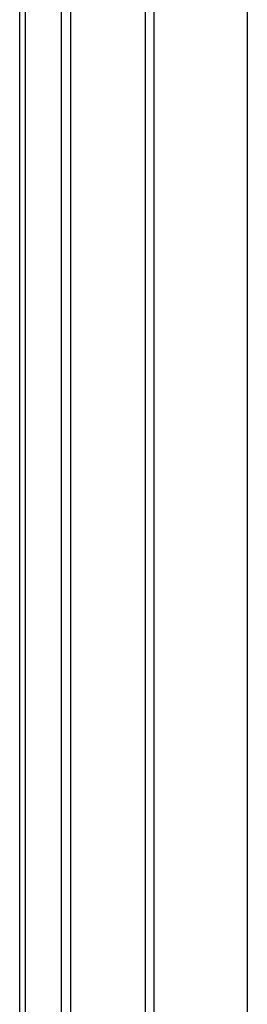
# Model space of a CAD drawing. Header units: inches. Extents: x 17 to 237, y 17 to 149.
# Tile 99 of 115: x 227.19 to 228.34, y 82.59 to 87.56. Entities that reach past the tile are written whole.
import ezdxf

# ---------------------------------------------------------------- set-up
doc = ezdxf.new("R2010")
doc.units = ezdxf.units.IN
doc.header["$MEASUREMENT"] = 0
doc.layers.add('Visible Edges(ANSI)', color=7, linetype='Continuous', lineweight=25)
doc.layers.add('Visible Tangent Edges(ANSI)', color=7, linetype='Continuous', lineweight=25)

msp = doc.modelspace()

# ---------------------------------------------------------------- linework, layer by layer
at = {"layer": 'Visible Edges(ANSI)'}
for p, q in [((227.1888, 68.2984), (227.1888, 101.1884)), ((227.4464, 68.2126), (227.4464, 101.0404)), ((227.3983, 101.0127), (227.3983, 68.1848))]:
    msp.add_line(p, q, dxfattribs=at)
at = {"layer": 'Visible Tangent Edges(ANSI)'}
for p, q in [((228.3381, 101.8699), (228.3381, 67.7387)), ((227.8218, 101.5465), (227.8218, 68.6076)), ((227.8656, 101.5098), (227.8656, 68.6443)), ((227.2177, 68.1829), (227.2177, 101.2231))]:
    msp.add_line(p, q, dxfattribs=at)

doc.saveas('drawing.dxf')
